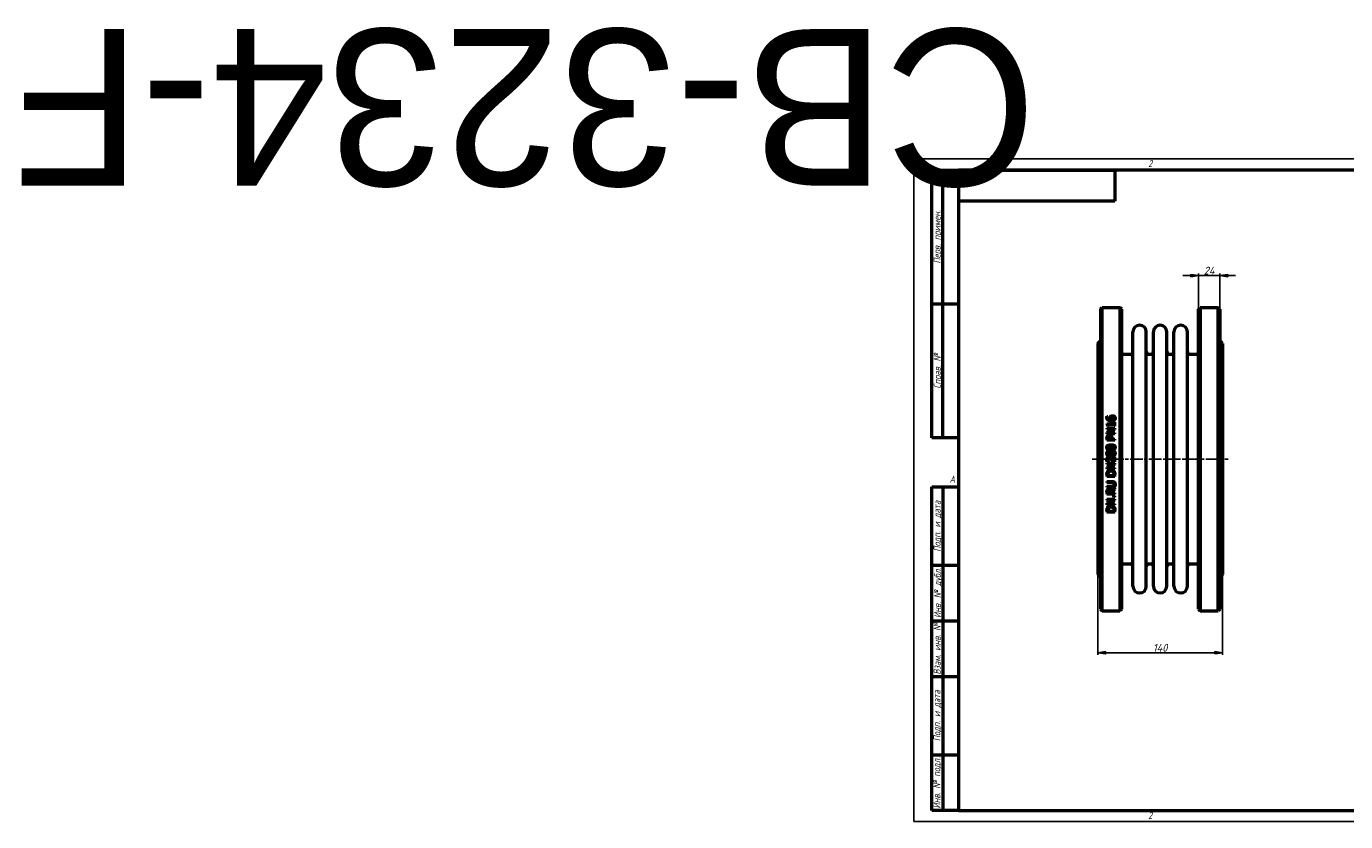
# Model space of a CAD drawing. Header units: millimetres. Extents: x -994 to 6837, y -174 to 891.
# Tile 1 of 4: x -994 to 484, y 0 to 891. Entities that reach past the tile are written whole.
import ezdxf
from ezdxf.enums import TextEntityAlignment as Align

# ---------------------------------------------------------------- set-up
doc = ezdxf.new("R2018")
doc.units = ezdxf.units.MM
doc.header["$LTSCALE"] = 2.5
doc.linetypes.add('CHAIN', pattern=[0.7087, 0.4724, -0.0591, 0.1181, -0.0591])
for name, color, linetype, lineweight in [('Видимый контур (ГОСТ)', 7, 'Continuous', 50), ('Кромка (ГОСТ)', 7, 'Continuous', 50), ('Обозначение (ГОСТ)', 7, 'Continuous', 25), ('Осевая линия (ГОСТ)', 7, 'Continuous', 25), ('Размер (ГОСТ)', 7, 'Continuous', 25), ('Эскизная геометрия (ГОСТ)', 7, 'Continuous', 50)]:
    doc.layers.add(name, color=color, linetype=linetype, lineweight=lineweight)
doc.styles.add('Альтернативный текст (ГОСТ)', font='arial.ttf', dxfattribs={"width": 0.8})
doc.styles.add('Обычный текст (ГОСТ)', font='GOST Common Italic.ttf')
doc.dimstyles.new('Обычный (ГОСТ)', dxfattribs={"dimscale": 2.5, "dimtxt": 3.5, "dimasz": 3.5, "dimexe": 1, "dimexo": 0, "dimgap": 0.5, "dimtad": 1, "dimtxsty": 'Обычный текст (ГОСТ)', "dimblk": 'Filled-1', "dimcen": 0.09, "dimdle": 15, "dimclrd": 256, "dimclre": 256, "dimclrt": 256, "dimazin": 2, "dimtfac": 0.714286, "dimtdec": 3, "dimtmove": 0, "dimatfit": 3, "dimfxl": 1, "dimtolj": 1, "dimlwd": 25, "dimlwe": 25, "dimarcsym": 0})

# ---------------------------------------------------------------- blocks, each defined once
blk = doc.blocks.new('Рамки ГОСТ - Рамка')
at = {"layer": 'Кромка (ГОСТ)', "lineweight": 25}
for p, q in [((0, 0), (0, 297)), ((0, 297), (420, 297)), ((420, 297), (420, 0)), ((420, 0), (0, 0))]:
    blk.add_line(p, q, dxfattribs=at)
at = {"layer": 'Кромка (ГОСТ)'}
for p, q in [((210, 292), (210, 297)), ((415, 292), (20, 292)), ((20, 292), (20, 5)), ((415, 5), (415, 292)), ((20, 5), (415, 5)), ((210, 5), (210, 0))]:
    blk.add_line(p, q, dxfattribs=at)
at = {"layer": 'Кромка (ГОСТ)', "char_height": 3.17, "attachment_point": 1, "style": 'Альтернативный текст (ГОСТ)'}
for s, insert, width in [('\\fGOST Common|b0|i1;{\\H3.1700;2}', (105, 296.5), 5.2328), ('\\fGOST Common|b0|i1;{\\H3.1700;1}', (315.02, 296.44), 5.2327), ('\\fGOST Common|b0|i1;{\\H3.1700;A}', (16, 155), 5.1335), ('\\fGOST Common|b0|i1;{\\H3.1700;A}', (416, 148.5), 5.0704), ('\\fGOST Common|b0|i1;{\\H3.1700;2}', (104.99, 4.3), 5.2328), ('\\fGOST Common|b0|i1;{\\H3.1700;1}', (315, 4.14), 6.6287), ('\\fGOST Common|b0|i1;{\\H3.1700;Формат А3}', (370, 4.39), 25.2103)]:
    blk.add_mtext(s, dxfattribs=dict(at, insert=insert, width=width))
blk = doc.blocks.new('ГОСТ - Доп. графы 1')
at = {"layer": 'Эскизная геометрия (ГОСТ)'}
for p, q in [((-12, 0), (-12, 145)), ((-12, 145), (0, 145)), ((-7, 145), (-7, 0)), ((-12, 110), (-7, 110)), ((-7, 110), (0, 110)), ((-12, 85), (-7, 85)), ((-7, 85), (0, 85)), ((-12, 60), (-7, 60)), ((-7, 60), (0, 60)), ((-12, 25), (-7, 25)), ((-7, 25), (0, 25)), ((0, 0), (-12, 0))]:
    blk.add_line(p, q, dxfattribs=at)
at = {"layer": 'Обозначение (ГОСТ)', "char_height": 3.17, "attachment_point": 5, "rotation": 90, "style": 'Альтернативный текст (ГОСТ)'}
for s, insert, width in [('\\fGOST Common|b0|i1;{\\H3.1700;Подп. и дата}', (-9.37, 127.41), 34.7679), ('\\fGOST Common|b0|i1;{\\H3.1700;Инв. № дубл.}', (-8.95, 97.55), 24.8438), ('\\fGOST Common|b0|i1;{\\H3.1700;Взам. инв. №}', (-9.58, 72.53), 24.8669), ('\\fGOST Common|b0|i1;{\\H3.1700;Подп. и дата}', (-9.5, 42.47), 35.1486), ('\\fGOST Common|b0|i1;{\\H3.1700;Инв. № подл.}', (-9.5, 12.41), 24.9618)]:
    blk.add_mtext(s, dxfattribs=dict(at, insert=insert, width=width))
at = {"layer": 'Обозначение (ГОСТ)', "lineweight": 30, "flags": 17}
for tag, p in [('Подп._и_дата_2', (-3.53, 127.51)), ('Инв._номер_дубликата', (-3.41, 97.47)), ('Взамен_инв._номера', (-3.46, 72.53)), ('Подп._и_дата_1', (-3.42, 42.35)), ('ИНВЕНТАРНЫЙ_НОМЕР', (-3.33, 12.68))]:
    blk.add_attdef(tag, text='', height=3.17, rotation=90, dxfattribs=at).set_placement(p, align=Align.MIDDLE_CENTER)
blk = doc.blocks.new('ГОСТ - Доп. графы 2')
at = {"layer": 'Эскизная геометрия (ГОСТ)'}
for p, q in [((-12, 0), (-12, 120)), ((-12, 120), (0, 120)), ((-7, 0), (-7, 120)), ((-12, 60), (0, 60)), ((0, 0), (-12, 0))]:
    blk.add_line(p, q, dxfattribs=at)
at = {"layer": 'Обозначение (ГОСТ)', "char_height": 3.17, "attachment_point": 5, "rotation": 90, "style": 'Альтернативный текст (ГОСТ)'}
for s, insert, width in [('\\fGOST Common|b0|i1;{\\H3.1700;Перв. примен.}', (-9.19, 90.05), 60.0143), ('\\fGOST Common|b0|i1;{\\H3.1700;Справ. №}', (-9.1, 30), 59.9357)]:
    blk.add_mtext(s, dxfattribs=dict(at, insert=insert, width=width))
at = {"layer": 'Обозначение (ГОСТ)', "lineweight": 30, "flags": 17}
for tag, p in [('Первичная_применяемость', (-3.65, 90.03)), ('Справочный_номер', (-3.55, 30.02))]:
    blk.add_attdef(tag, text='', height=3.17, rotation=90, dxfattribs=at).set_placement(p, align=Align.MIDDLE_CENTER)
blk = doc.blocks.new('ГОСТ - Доп. графы 3')
at = {"layer": 'Эскизная геометрия (ГОСТ)'}
for p, q in [((0, 0), (70, 0)), ((70, 0), (70, -14)), ((70, -14), (0, -14))]:
    blk.add_line(p, q, dxfattribs=at)
at = {"layer": 'Обозначение (ГОСТ)', "lineweight": 30}
blk.add_attdef('ОБОЗНАЧЕНИЕ', text='', height=5, rotation=180, dxfattribs=at).set_placement((34.94, -6.97), align=Align.MIDDLE_CENTER)
blk = doc.blocks.new('Filled-1')
at = {"color": 0}
for p, q in [((0, 0), (-1, 0.14)), ((-1, 0.14), (-1, -0.14)), ((-1, 0), (0, 0)), ((-1, -0.14), (0, 0))]:
    blk.add_line(p, q, dxfattribs=at)
at = {"color": 0, "flags": 128}
blk.add_lwpolyline([(-1, -0.14), (0, 0), (-1, 0.14), (-1, -0.14)], dxfattribs=at)
at = {"color": 0}
blk.add_solid([(-1, -0.14), (0, 0), (-1, 0.14), (-1, -0.14)], dxfattribs=at)
blk = doc.blocks.new('*D9')
at = {"layer": 'Defpoints', "color": 0, "linetype": 'Continuous', "transparency": 16777216}
for p in [(205.9, 276.7), (345.9, 276.7), (345.9, 189.2)]:
    blk.add_point(p, dxfattribs=at)
at = {"layer": 'Размер (ГОСТ)', "linetype": 'Continuous', "lineweight": 25, "transparency": 16777216}
for p, q in [((205.9, 276.7), (205.9, 186.7)), ((345.9, 276.7), (345.9, 186.7)), ((214.6, 189.2), (337.1, 189.2))]:
    blk.add_line(p, q, dxfattribs=at)
at = {"layer": 'Размер (ГОСТ)', "linetype": 'Continuous', "lineweight": 25, "transparency": 16777216, "xscale": 8.75, "yscale": 8.75, "zscale": 8.75, "rotation": 180}
blk.add_blockref('Filled-1', (205.9, 189.2), dxfattribs=at)
at = {"layer": 'Размер (ГОСТ)', "linetype": 'Continuous', "lineweight": 25, "transparency": 16777216, "xscale": 8.75, "yscale": 8.75, "zscale": 8.75}
blk.add_blockref('Filled-1', (345.9, 189.2), dxfattribs=at)
at = {"layer": 'Размер (ГОСТ)', "linetype": 'Continuous', "lineweight": 25, "transparency": 16777216, "insert": (267.8, 199.2), "char_height": 8.75, "attachment_point": 1, "style": 'Обычный текст (ГОСТ)'}
blk.add_mtext('\\A1;140', dxfattribs=at)
blk = doc.blocks.new('*D13')
at = {"layer": 'Defpoints', "color": 0, "linetype": 'Continuous', "transparency": 16777216}
for p in [(342.9, 611.7), (318.9, 574.2), (342.9, 574.2)]:
    blk.add_point(p, dxfattribs=at)
at = {"layer": 'Размер (ГОСТ)', "linetype": 'Continuous', "lineweight": 25, "transparency": 16777216}
for p, q in [((310.1, 611.7), (301.4, 611.7)), ((318.9, 574.2), (318.9, 614.2)), ((318.9, 611.7), (327.6, 611.7)), ((327.6, 611.7), (334.1, 611.7)), ((342.9, 611.7), (334.1, 611.7)), ((342.9, 574.2), (342.9, 614.2)), ((351.6, 611.7), (360.4, 611.7))]:
    blk.add_line(p, q, dxfattribs=at)
at = {"layer": 'Размер (ГОСТ)', "linetype": 'Continuous', "lineweight": 25, "transparency": 16777216, "xscale": 8.75, "yscale": 8.75, "zscale": 8.75}
blk.add_blockref('Filled-1', (318.9, 611.7), dxfattribs=at)
at = {"layer": 'Размер (ГОСТ)', "linetype": 'Continuous', "lineweight": 25, "transparency": 16777216, "xscale": 8.75, "yscale": 8.75, "zscale": 8.75, "rotation": 180}
blk.add_blockref('Filled-1', (342.9, 611.7), dxfattribs=at)
at = {"layer": 'Размер (ГОСТ)', "linetype": 'Continuous', "lineweight": 25, "transparency": 16777216, "insert": (324.8, 621.7), "char_height": 8.75, "attachment_point": 1, "style": 'Обычный текст (ГОСТ)'}
blk.add_mtext('\\A1;24', dxfattribs=at)

msp = doc.modelspace()

# ---------------------------------------------------------------- linework, layer by layer
at = {"layer": 'Видимый контур (ГОСТ)'}
for p, q in [((208.872, 574.192), (210.872, 576.192)), ((208.872, 574.192), (208.872, 238.192)), ((210.872, 236.192), (210.872, 576.192)), ((210.872, 576.192), (230.872, 576.192)), ((230.872, 576.192), (230.872, 236.192)), ((232.872, 574.192), (230.872, 576.192)), ((232.872, 238.192), (232.872, 574.192)), ((318.872, 574.192), (320.872, 576.192)), ((318.872, 238.192), (318.872, 574.192)), ((320.872, 576.192), (340.872, 576.192)), ((320.872, 576.192), (320.872, 236.192)), ((340.872, 236.192), (340.872, 576.192)), ((342.872, 574.192), (340.872, 576.192)), ((342.872, 574.192), (342.872, 238.192)), ((245.372, 263.692), (245.372, 548.692)), ((260.372, 263.692), (260.372, 548.692)), ((268.372, 263.692), (268.372, 548.692)), ((283.372, 263.692), (283.372, 548.692)), ((291.372, 263.692), (291.372, 548.692)), ((306.372, 263.692), (306.372, 548.692)), ((205.872, 535.692), (208.872, 538.692)), ((205.872, 535.692), (205.872, 276.692)), ((345.872, 535.692), (342.872, 538.692)), ((345.872, 535.692), (345.872, 276.692)), ((232.872, 523.692), (242.372, 523.692)), ((263.372, 523.692), (265.372, 523.692)), ((286.372, 523.692), (288.372, 523.692)), ((309.372, 523.692), (318.872, 523.692)), ((216.216, 453.978), (217.376, 453.978)), ((216.23, 445.817), (216.23, 444.883)), ((216.23, 445.817), (224.341, 445.817)), ((217.376, 453.927), (217.376, 453.978)), ((218.309, 443.023), (218.309, 444.657)), ((224.341, 444.657), (218.309, 444.657)), ((224.341, 447.414), (224.341, 445.817)), ((224.341, 447.414), (225.26, 447.414)), ((224.341, 444.657), (224.341, 443.023)), ((225.26, 443.023), (225.26, 447.414)), ((216.26, 440.748), (225.26, 440.748)), ((216.26, 440.748), (216.26, 439.632)), ((223.385, 439.632), (216.26, 439.632)), ((223.385, 439.632), (216.26, 436.007)), ((216.26, 436.007), (216.26, 434.308)), ((225.26, 434.308), (216.26, 434.308)), ((216.26, 429.742), (216.26, 427.481)), ((217.295, 428.677), (217.295, 429.669)), ((217.295, 428.677), (220.884, 428.677)), ((218.309, 443.023), (217.485, 443.023)), ((217.5, 435.424), (225.26, 439.406)), ((217.5, 435.424), (225.26, 435.424)), ((220.884, 429.494), (220.884, 428.677)), ((221.905, 428.677), (221.905, 429.691)), ((221.905, 428.677), (225.26, 428.677)), ((225.26, 443.023), (224.341, 443.023)), ((225.26, 439.406), (225.26, 440.748)), ((225.26, 434.308), (225.26, 435.424)), ((225.26, 427.481), (225.26, 428.677)), ((225.26, 427.481), (216.26, 427.481)), ((216.26, 401.532), (225.26, 401.532)), ((216.26, 401.532), (216.26, 400.416)), ((223.385, 400.416), (216.26, 400.416)), ((223.385, 400.416), (216.26, 396.791)), ((217.893, 403.289), (216.61, 403.289)), ((217.5, 396.207), (225.26, 400.19)), ((217.893, 403.289), (217.893, 403.355)), ((225.26, 403.1), (223.983, 403.1)), ((224.217, 408.65), (224.217, 404.23)), ((224.217, 408.65), (225.26, 408.65)), ((225.26, 403.1), (225.26, 408.65)), ((225.26, 400.19), (225.26, 401.532)), ((216.26, 396.791), (216.26, 395.092)), ((225.26, 395.092), (216.26, 395.092)), ((216.26, 388.746), (216.26, 386.697)), ((225.26, 386.697), (216.26, 386.697)), ((217.295, 387.893), (217.295, 388.805)), ((217.295, 387.893), (224.224, 387.893)), ((217.5, 396.207), (225.26, 396.207)), ((224.224, 388.805), (224.224, 387.893)), ((225.26, 395.092), (225.26, 396.207)), ((225.26, 386.697), (225.26, 388.768)), ((216.26, 381.117), (216.26, 379.921)), ((216.26, 381.117), (221.876, 381.117)), ((221.905, 379.921), (216.26, 379.921)), ((216.26, 375.801), (221.876, 375.801)), ((216.26, 375.801), (216.26, 374.604)), ((221.876, 374.604), (216.26, 374.604)), ((225.26, 373.999), (221.343, 370.797)), ((221.679, 369.601), (225.26, 372.446)), ((221.679, 368.23), (221.679, 369.601)), ((225.26, 372.446), (225.26, 373.999)), ((216.26, 369.353), (216.26, 367.034)), ((225.26, 367.034), (216.26, 367.034)), ((216.26, 361.462), (216.26, 360.346)), ((216.26, 361.462), (225.26, 361.462)), ((223.385, 360.346), (216.26, 356.721)), ((223.385, 360.346), (216.26, 360.346)), ((216.26, 356.721), (216.26, 355.022)), ((225.26, 355.022), (216.26, 355.022)), ((217.295, 368.23), (217.295, 369.419)), ((217.295, 368.23), (220.679, 368.23)), ((217.5, 356.138), (225.26, 360.12)), ((217.5, 356.138), (225.26, 356.138)), ((220.679, 369.28), (220.679, 368.23)), ((221.679, 368.23), (225.26, 368.23)), ((223.538, 364.963), (223.538, 363.519)), ((223.538, 364.963), (225.26, 364.963)), ((225.26, 363.519), (223.538, 363.519)), ((225.26, 367.034), (225.26, 368.23)), ((225.26, 363.519), (225.26, 364.963)), ((225.26, 360.12), (225.26, 361.462)), ((225.26, 355.022), (225.26, 356.138)), ((216.26, 348.677), (216.26, 346.627)), ((225.26, 346.627), (216.26, 346.627)), ((217.295, 347.823), (217.295, 348.735)), ((217.295, 347.823), (224.224, 347.823)), ((224.224, 348.735), (224.224, 347.823)), ((225.26, 346.627), (225.26, 348.698)), ((232.872, 288.692), (242.372, 288.692)), ((263.372, 288.692), (265.372, 288.692)), ((286.372, 288.692), (288.372, 288.692)), ((309.372, 288.692), (318.872, 288.692)), ((205.872, 276.692), (208.872, 273.692)), ((345.872, 276.692), (342.872, 273.692)), ((208.872, 238.192), (210.872, 236.192)), ((232.872, 238.192), (230.872, 236.192)), ((318.872, 238.192), (320.872, 236.192)), ((342.872, 238.192), (340.872, 236.192)), ((210.872, 236.192), (230.872, 236.192)), ((320.872, 236.192), (340.872, 236.192))]:
    msp.add_line(p, q, dxfattribs=at)
for centre, radius, start, end in [((252.872, 548.692), 7.5, 0, 180), ((275.872, 548.692), 7.5, 0, 180), ((298.872, 548.692), 7.5, 0, 180), ((242.372, 526.692), 3, 270, 0), ((263.372, 526.692), 3, 180, 270), ((265.372, 526.692), 3, 270, 0), ((286.372, 526.692), 3, 180, 270), ((288.372, 526.692), 3, 270, 0), ((309.372, 526.692), 3, 180, 270), ((242.372, 285.692), 3, 0, 90), ((263.372, 285.692), 3, 90, 180), ((265.372, 285.692), 3, 0, 90), ((286.372, 285.692), 3, 90, 180), ((288.372, 285.692), 3, 0, 90), ((309.372, 285.692), 3, 90, 180), ((252.872, 263.692), 7.5, 180, 0), ((275.872, 263.692), 7.5, 180, 0), ((298.872, 263.692), 7.5, 180, 0)]:
    msp.add_arc(centre, radius, start, end, dxfattribs=at)
for points, knots in [([(216.092, 452.957), (216.092, 453.069), (216.095, 453.182), (216.124, 453.658), (216.177, 453.862), (216.216, 453.978)], [0, 0, 0, 0, 0.035071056, 0.035071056, 0.148817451, 0.148817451, 0.148817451, 0.148817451]), ([(217.543, 449.908), (217.21, 450.146), (216.931, 450.434), (216.551, 451.001), (216.393, 451.294), (216.145, 452.087), (216.092, 452.522), (216.092, 452.957)], [0, 0, 0, 0, 0.124341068, 0.124341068, 0.210021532, 0.210021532, 0.305324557, 0.305324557, 0.305324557, 0.305324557]), ([(217.485, 443.023), (217.485, 443.284), (217.469, 443.564), (217.36, 444.139), (217.269, 444.32), (217.132, 444.523), (217.049, 444.604), (216.857, 444.73), (216.753, 444.775), (216.512, 444.849), (216.37, 444.872), (216.23, 444.883)], [0, 0, 0, 0, 0.080170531, 0.080170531, 0.179515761, 0.179515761, 0.271234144, 0.271234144, 0.357447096, 0.357447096, 0.465131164, 0.465131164, 0.465131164, 0.465131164]), ([(217.376, 453.927), (217.321, 453.823), (217.278, 453.692), (217.174, 453.329), (217.135, 453.084), (217.135, 452.797)], [0, 0, 0, 0, 0.036530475, 0.036530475, 0.118599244, 0.118599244, 0.118599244, 0.118599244]), ([(217.135, 452.797), (217.135, 452.454), (217.188, 452.114), (217.433, 451.517), (217.6, 451.272), (218.005, 450.871), (218.28, 450.659), (219.153, 450.301), (219.654, 450.207), (220.14, 450.164)], [0, 0, 0, 0, 0.106862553, 0.106862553, 0.199942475, 0.199942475, 0.281022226, 0.281022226, 0.367309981, 0.367309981, 0.367309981, 0.367309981]), ([(221.307, 448.924), (220.856, 448.924), (220.402, 448.95), (219.207, 449.12), (218.706, 449.299), (218.105, 449.554), (217.814, 449.714), (217.543, 449.908)], [0, 0, 0, 0, 0.135073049, 0.135073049, 0.362298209, 0.362298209, 0.602477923, 0.602477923, 0.602477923, 0.602477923]), ([(219.512, 452.038), (219.512, 452.21), (219.521, 452.384), (219.552, 452.641), (219.566, 452.726), (219.619, 452.983), (219.667, 453.131), (219.825, 453.463), (219.93, 453.627), (220.045, 453.781)], [0, 0, 0, 0, 0.053584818, 0.053584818, 0.080467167, 0.080467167, 0.135178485, 0.135178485, 0.194031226, 0.194031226, 0.194031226, 0.194031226]), ([(220.14, 450.164), (220.016, 450.341), (219.907, 450.527), (219.68, 450.998), (219.623, 451.206), (219.54, 451.527), (219.512, 451.782), (219.512, 452.038)], [0, 0, 0, 0, 0.06639501, 0.06639501, 0.161584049, 0.161584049, 0.487241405, 0.487241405, 0.487241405, 0.487241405]), ([(220.045, 453.781), (220.168, 453.945), (220.31, 454.092), (220.685, 454.381), (220.892, 454.48), (221.269, 454.625), (221.488, 454.68), (221.919, 454.745), (222.131, 454.758), (222.342, 454.758)], [0, 0, 0, 0, 0.063171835, 0.063171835, 0.144110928, 0.144110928, 0.245098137, 0.245098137, 0.339585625, 0.339585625, 0.339585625, 0.339585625]), ([(220.825, 452.921), (220.738, 452.81), (220.671, 452.69), (220.523, 452.28), (220.512, 451.942), (220.512, 451.768)], [0, 0, 0, 0, 0.04312958, 0.04312958, 0.135309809, 0.135309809, 0.135309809, 0.135309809]), ([(220.512, 451.768), (220.512, 451.608), (220.525, 451.448), (220.58, 451.145), (220.62, 450.989), (220.771, 450.585), (220.88, 450.369), (221.008, 450.164)], [0, 0, 0, 0, 0.049989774, 0.049989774, 0.095711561, 0.095711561, 0.15332454, 0.15332454, 0.15332454, 0.15332454]), ([(222.393, 453.533), (222.164, 453.533), (221.926, 453.514), (221.52, 453.417), (221.369, 453.355), (221.077, 453.182), (220.941, 453.062), (220.825, 452.921)], [0, 0, 0, 0, 0.068788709, 0.068788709, 0.125463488, 0.125463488, 0.193591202, 0.193591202, 0.193591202, 0.193591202]), ([(221.008, 450.164), (221.092, 450.159), (221.177, 450.154), (221.295, 450.147), (221.399, 450.142), (221.577, 450.142)], [0, 0, 0, 0, 0.0254195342, 0.0254195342, 0.0355665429, 0.0355665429, 0.0355665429, 0.0355665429]), ([(224.632, 449.916), (224.457, 449.748), (224.256, 449.607), (223.707, 449.306), (223.384, 449.203), (222.92, 449.066), (222.594, 449.008), (221.953, 448.938), (221.627, 448.924), (221.307, 448.924)], [0, 0, 0, 0, 0.074200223, 0.074200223, 0.189487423, 0.189487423, 0.421028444, 0.421028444, 0.650360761, 0.650360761, 0.650360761, 0.650360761]), ([(221.577, 450.142), (221.901, 450.142), (222.244, 450.158), (223.13, 450.293), (223.451, 450.45), (223.764, 450.63), (223.865, 450.701), (223.954, 450.784)], [0, 0, 0, 0, 0.097306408, 0.097306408, 0.268852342, 0.268852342, 0.356890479, 0.356890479, 0.356890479, 0.356890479]), ([(222.342, 454.758), (222.587, 454.758), (222.83, 454.737), (223.574, 454.59), (223.94, 454.4), (224.326, 454.156), (224.471, 454.042), (224.603, 453.912)], [0, 0, 0, 0, 0.073325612, 0.073325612, 0.228099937, 0.228099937, 0.33461073, 0.33461073, 0.33461073, 0.33461073]), ([(224.465, 451.907), (224.465, 452.133), (224.427, 452.355), (224.258, 452.743), (224.144, 452.9), (223.889, 453.141), (223.726, 453.266), (223.303, 453.428), (223.126, 453.47), (222.766, 453.522), (222.578, 453.533), (222.393, 453.533)], [0, 0, 0, 0, 0.07044765, 0.07044765, 0.131221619, 0.131221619, 0.177785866, 0.177785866, 0.2081592, 0.2081592, 0.239365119, 0.239365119, 0.239365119, 0.239365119]), ([(223.954, 450.784), (224.072, 450.889), (224.18, 451.009), (224.293, 451.192), (224.365, 451.315), (224.449, 451.637), (224.465, 451.771), (224.465, 451.907)], [0, 0, 0, 0, 0.0482762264, 0.0482762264, 0.066243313, 0.066243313, 0.0786585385, 0.0786585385, 0.0786585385, 0.0786585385]), ([(224.603, 453.912), (224.782, 453.74), (224.937, 453.549), (225.185, 453.139), (225.271, 452.941), (225.413, 452.467), (225.449, 452.185), (225.449, 451.899)], [0, 0, 0, 0, 0.076116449, 0.076116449, 0.147870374, 0.147870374, 0.245805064, 0.245805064, 0.245805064, 0.245805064]), ([(225.449, 451.899), (225.449, 451.701), (225.433, 451.502), (225.358, 451.11), (225.301, 450.919), (225.155, 450.587), (225.074, 450.444), (224.878, 450.167), (224.762, 450.036), (224.632, 449.916)], [0, 0, 0, 0, 0.06194182, 0.06194182, 0.124070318, 0.124070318, 0.175232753, 0.175232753, 0.229571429, 0.229571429, 0.229571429, 0.229571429]), ([(216.26, 429.742), (216.26, 429.995), (216.269, 430.254), (216.322, 430.78), (216.364, 431.015), (216.505, 431.535), (216.635, 431.83), (216.821, 432.098)], [0, 0, 0, 0, 0.076637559, 0.076637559, 0.160071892, 0.160071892, 0.287102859, 0.287102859, 0.287102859, 0.287102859]), ([(216.821, 432.098), (216.939, 432.271), (217.076, 432.428), (217.407, 432.72), (217.609, 432.853), (218.002, 433.031), (218.195, 433.087), (218.583, 433.156), (218.779, 433.17), (218.973, 433.17)], [0, 0, 0, 0, 0.063303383, 0.063303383, 0.13313501, 0.13313501, 0.193470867, 0.193470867, 0.25189155, 0.25189155, 0.25189155, 0.25189155]), ([(217.638, 431.274), (217.536, 431.121), (217.463, 430.953), (217.366, 430.613), (217.295, 430.291), (217.295, 429.669)], [0, 0, 0, 0, 0.055609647, 0.055609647, 0.107068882, 0.107068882, 0.107068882, 0.107068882]), ([(219.009, 431.923), (218.767, 431.923), (218.523, 431.891), (218.154, 431.749), (218.024, 431.674), (217.802, 431.489), (217.713, 431.387), (217.638, 431.274)], [0, 0, 0, 0, 0.072621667, 0.072621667, 0.118617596, 0.118617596, 0.159671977, 0.159671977, 0.159671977, 0.159671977]), ([(218.973, 433.17), (219.247, 433.17), (219.516, 433.136), (220.022, 432.996), (220.262, 432.897), (220.659, 432.661), (220.824, 432.532), (220.971, 432.382)], [0, 0, 0, 0, 0.082218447, 0.082218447, 0.157502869, 0.157502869, 0.220573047, 0.220573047, 0.220573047, 0.220573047]), ([(220.344, 431.412), (220.243, 431.513), (220.132, 431.604), (219.864, 431.767), (219.714, 431.827), (219.372, 431.907), (219.189, 431.923), (219.009, 431.923)], [0, 0, 0, 0, 0.043035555, 0.043035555, 0.094468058, 0.094468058, 0.148403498, 0.148403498, 0.148403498, 0.148403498]), ([(220.884, 429.494), (220.884, 429.72), (220.875, 429.955), (220.818, 430.5), (220.766, 430.687), (220.698, 430.896), (220.647, 431.01), (220.515, 431.226), (220.436, 431.325), (220.344, 431.412)], [0, 0, 0, 0, 0.068316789, 0.068316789, 0.165879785, 0.165879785, 0.296065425, 0.296065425, 0.427624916, 0.427624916, 0.427624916, 0.427624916]), ([(220.971, 432.382), (221.194, 432.156), (221.377, 431.902), (221.693, 431.281), (221.769, 430.98), (221.88, 430.425), (221.905, 430.051), (221.905, 429.691)], [0, 0, 0, 0, 0.095842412, 0.095842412, 0.210939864, 0.210939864, 0.411490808, 0.411490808, 0.411490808, 0.411490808]), ([(216.077, 419.335), (216.077, 419.694), (216.129, 420.052), (216.369, 420.658), (216.524, 420.9), (216.912, 421.298), (217.169, 421.495), (218.02, 421.892), (218.557, 422.021), (219.623, 422.179), (220.202, 422.208), (220.76, 422.208)], [0, 0, 0, 0, 0.108017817, 0.108017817, 0.196105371, 0.196105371, 0.275087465, 0.275087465, 0.373438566, 0.373438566, 0.478875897, 0.478875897, 0.478875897, 0.478875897]), ([(220.767, 416.454), (219.776, 416.454), (218.763, 416.54), (217.514, 416.962), (217.162, 417.152), (216.663, 417.584), (216.487, 417.804), (216.254, 418.258), (216.183, 418.469), (216.096, 418.9), (216.077, 419.118), (216.077, 419.335)], [0, 0, 0, 0, 0.297222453, 0.297222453, 0.454350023, 0.454350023, 0.575357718, 0.575357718, 0.669767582, 0.669767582, 0.761369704, 0.761369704, 0.761369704, 0.761369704]), ([(216.077, 412.581), (216.077, 412.942), (216.129, 413.303), (216.372, 413.911), (216.529, 414.152), (216.916, 414.547), (217.169, 414.74), (218.008, 415.135), (218.544, 415.264), (219.613, 415.425), (220.198, 415.455), (220.76, 415.455)], [0, 0, 0, 0, 0.10850621, 0.10850621, 0.196485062, 0.196485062, 0.274538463, 0.274538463, 0.374077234, 0.374077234, 0.481911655, 0.481911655, 0.481911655, 0.481911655]), ([(218.01, 420.655), (217.806, 420.574), (217.612, 420.464), (217.301, 420.168), (217.228, 420.028), (217.149, 419.849), (217.122, 419.753), (217.085, 419.549), (217.077, 419.442), (217.077, 419.335)], [0, 0, 0, 0, 0.065868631, 0.065868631, 0.12888939, 0.12888939, 0.195170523, 0.195170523, 0.265919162, 0.265919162, 0.265919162, 0.265919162]), ([(217.077, 419.335), (217.077, 419.137), (217.104, 418.939), (217.222, 418.643), (217.296, 418.507), (217.507, 418.291), (217.594, 418.223), (217.794, 418.096), (217.908, 418.039), (218.025, 417.993)], [0, 0, 0, 0, 0.059343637, 0.059343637, 0.095721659, 0.095721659, 0.11665219, 0.11665219, 0.140491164, 0.140491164, 0.140491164, 0.140491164]), ([(218.01, 413.901), (217.807, 413.821), (217.614, 413.711), (217.303, 413.417), (217.229, 413.277), (217.151, 413.1), (217.123, 413.004), (217.085, 412.799), (217.077, 412.69), (217.077, 412.581)], [0, 0, 0, 0, 0.065424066, 0.065424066, 0.128543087, 0.128543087, 0.195537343, 0.195537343, 0.26857949, 0.26857949, 0.26857949, 0.26857949]), ([(220.76, 420.983), (220.24, 420.983), (219.676, 420.966), (218.926, 420.886), (218.444, 420.827), (218.01, 420.655)], [0, 0, 0, 0, 0.155877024, 0.155877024, 0.225562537, 0.225562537, 0.225562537, 0.225562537]), ([(220.76, 414.229), (220.239, 414.229), (219.673, 414.212), (218.926, 414.132), (218.445, 414.074), (218.01, 413.901)], [0, 0, 0, 0, 0.156239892, 0.156239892, 0.224750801, 0.224750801, 0.224750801, 0.224750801]), ([(218.025, 417.993), (218.336, 417.869), (218.694, 417.8), (219.292, 417.73), (219.868, 417.679), (220.767, 417.679)], [0, 0, 0, 0, 0.100552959, 0.100552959, 0.181336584, 0.181336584, 0.181336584, 0.181336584]), ([(220.76, 422.208), (221.51, 422.208), (222.334, 422.158), (223.375, 421.916), (223.685, 421.82), (224.239, 421.565), (224.561, 421.377), (225.024, 420.875), (225.168, 420.642), (225.399, 420.05), (225.449, 419.692), (225.449, 419.335)], [0, 0, 0, 0, 0.225123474, 0.225123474, 0.319686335, 0.319686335, 0.407568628, 0.407568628, 0.468243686, 0.468243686, 0.546229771, 0.546229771, 0.546229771, 0.546229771]), ([(223.502, 420.662), (223.211, 420.777), (222.877, 420.845), (222.194, 420.937), (221.611, 420.983), (220.76, 420.983)], [0, 0, 0, 0, 0.093924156, 0.093924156, 0.207348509, 0.207348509, 0.207348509, 0.207348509]), ([(220.76, 415.455), (221.684, 415.455), (222.621, 415.378), (223.938, 414.987), (224.303, 414.783), (224.802, 414.388), (224.997, 414.164), (225.249, 413.706), (225.325, 413.499), (225.427, 413.053), (225.449, 412.817), (225.449, 412.581)], [0, 0, 0, 0, 0.277356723, 0.277356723, 0.467643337, 0.467643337, 0.638853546, 0.638853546, 0.764849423, 0.764849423, 0.898795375, 0.898795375, 0.898795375, 0.898795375]), ([(223.502, 413.908), (223.176, 414.037), (222.794, 414.107), (222.088, 414.19), (221.558, 414.229), (220.76, 414.229)], [0, 0, 0, 0, 0.105107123, 0.105107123, 0.214194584, 0.214194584, 0.214194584, 0.214194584]), ([(225.449, 419.335), (225.449, 418.978), (225.399, 418.62), (225.165, 418.014), (225.013, 417.772), (224.609, 417.349), (224.349, 417.159), (223.559, 416.786), (223.058, 416.66), (221.988, 416.487), (221.363, 416.454), (220.767, 416.454)], [0, 0, 0, 0, 0.10745418, 0.10745418, 0.195234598, 0.195234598, 0.282751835, 0.282751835, 0.393973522, 0.393973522, 0.529856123, 0.529856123, 0.529856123, 0.529856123]), ([(220.767, 417.679), (221.267, 417.679), (221.846, 417.691), (222.549, 417.756), (223.006, 417.804), (223.48, 417.985)], [0, 0, 0, 0, 0.150062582, 0.150062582, 0.210637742, 0.210637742, 0.210637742, 0.210637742]), ([(223.48, 417.985), (223.689, 418.064), (223.886, 418.172), (224.215, 418.476), (224.292, 418.622), (224.371, 418.795), (224.402, 418.897), (224.442, 419.111), (224.45, 419.223), (224.45, 419.335)], [0, 0, 0, 0, 0.066955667, 0.066955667, 0.134419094, 0.134419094, 0.2194603, 0.2194603, 0.308966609, 0.308966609, 0.308966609, 0.308966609]), ([(224.45, 419.335), (224.45, 419.535), (224.421, 419.736), (224.299, 420.03), (224.223, 420.167), (224.009, 420.378), (223.924, 420.444), (223.728, 420.565), (223.616, 420.618), (223.502, 420.662)], [0, 0, 0, 0, 0.060342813, 0.060342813, 0.09574697, 0.09574697, 0.115444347, 0.115444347, 0.13788359, 0.13788359, 0.13788359, 0.13788359]), ([(224.45, 412.581), (224.45, 412.775), (224.423, 412.97), (224.305, 413.266), (224.231, 413.401), (224.022, 413.614), (223.935, 413.683), (223.734, 413.809), (223.619, 413.863), (223.502, 413.908)], [0, 0, 0, 0, 0.058244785, 0.058244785, 0.095533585, 0.095533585, 0.117804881, 0.117804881, 0.142890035, 0.142890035, 0.142890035, 0.142890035]), ([(216.07, 405.594), (216.07, 405.996), (216.121, 406.405), (216.366, 407.071), (216.52, 407.332), (216.892, 407.733), (217.112, 407.915), (217.574, 408.128), (217.751, 408.184), (218.134, 408.261), (218.338, 408.278), (218.542, 408.278)], [0, 0, 0, 0, 0.12062135, 0.12062135, 0.212913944, 0.212913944, 0.284640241, 0.284640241, 0.32595974, 0.32595974, 0.371263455, 0.371263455, 0.371263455, 0.371263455]), ([(216.61, 403.289), (216.475, 403.564), (216.359, 403.924), (216.197, 404.518), (216.07, 405.012), (216.07, 405.594)], [0, 0, 0, 0, 0.091804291, 0.091804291, 0.158786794, 0.158786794, 0.158786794, 0.158786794]), ([(220.767, 409.7), (219.766, 409.7), (218.741, 409.788), (217.513, 410.211), (217.163, 410.396), (216.655, 410.838), (216.477, 411.064), (216.248, 411.521), (216.18, 411.729), (216.095, 412.153), (216.077, 412.367), (216.077, 412.581)], [0, 0, 0, 0, 0.300217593, 0.300217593, 0.448345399, 0.448345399, 0.562145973, 0.562145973, 0.647560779, 0.647560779, 0.730718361, 0.730718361, 0.730718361, 0.730718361]), ([(217.077, 412.581), (217.077, 412.385), (217.104, 412.187), (217.221, 411.891), (217.294, 411.756), (217.506, 411.539), (217.594, 411.469), (217.794, 411.342), (217.908, 411.286), (218.025, 411.239)], [0, 0, 0, 0, 0.058935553, 0.058935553, 0.095294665, 0.095294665, 0.116563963, 0.116563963, 0.140447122, 0.140447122, 0.140447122, 0.140447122]), ([(217.478, 406.608), (217.357, 406.468), (217.269, 406.309), (217.163, 405.998), (217.113, 405.795), (217.113, 405.506)], [0, 0, 0, 0, 0.0553723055, 0.0553723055, 0.0986312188, 0.0986312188, 0.0986312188, 0.0986312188]), ([(217.113, 405.506), (217.113, 405.288), (217.141, 405.072), (217.216, 404.762), (217.276, 404.522), (217.397, 404.23)], [0, 0, 0, 0, 0.0655811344, 0.0655811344, 0.0957603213, 0.0957603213, 0.0957603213, 0.0957603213]), ([(217.397, 404.23), (217.465, 404.061), (217.547, 403.899), (217.723, 403.612), (217.805, 403.481), (217.893, 403.355)], [0, 0, 0, 0, 0.054664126, 0.054664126, 0.10094391, 0.10094391, 0.10094391, 0.10094391]), ([(218.608, 407.053), (218.382, 407.053), (218.153, 407.022), (217.878, 406.909), (217.783, 406.864), (217.609, 406.741), (217.539, 406.679), (217.478, 406.608)], [0, 0, 0, 0, 0.067689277, 0.067689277, 0.089231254, 0.089231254, 0.106238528, 0.106238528, 0.106238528, 0.106238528]), ([(218.025, 411.239), (218.371, 411.102), (218.776, 411.031), (219.345, 410.975), (219.875, 410.925), (220.767, 410.925)], [0, 0, 0, 0, 0.111757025, 0.111757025, 0.17209372, 0.17209372, 0.17209372, 0.17209372]), ([(218.542, 408.278), (218.872, 408.278), (219.202, 408.242), (219.682, 408.109), (219.993, 408.014), (220.344, 407.811)], [0, 0, 0, 0, 0.098748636, 0.098748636, 0.149451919, 0.149451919, 0.149451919, 0.149451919]), ([(221.817, 405.273), (220.618, 406.364), (220.05, 406.677), (219.544, 406.895), (219.361, 406.954), (218.986, 407.033), (218.798, 407.053), (218.608, 407.053)], [0, 0, 0, 0, 0.48636298, 0.48636298, 0.74878831, 0.74878831, 1.00676273, 1.00676273, 1.00676273, 1.00676273]), ([(220.344, 407.811), (220.618, 407.659), (220.877, 407.478), (221.382, 407.064), (221.636, 406.84), (221.883, 406.608)], [0, 0, 0, 0, 0.094126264, 0.094126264, 0.195782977, 0.195782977, 0.195782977, 0.195782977]), ([(225.449, 412.581), (225.449, 412.232), (225.402, 411.883), (225.176, 411.282), (225.026, 411.036), (224.605, 410.587), (224.341, 410.407), (223.627, 410.056), (223.145, 409.927), (222.06, 409.737), (221.396, 409.7), (220.767, 409.7)], [0, 0, 0, 0, 0.104731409, 0.104731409, 0.192669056, 0.192669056, 0.28944562, 0.28944562, 0.431638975, 0.431638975, 0.621094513, 0.621094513, 0.621094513, 0.621094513]), ([(220.767, 410.925), (221.268, 410.925), (221.847, 410.938), (222.55, 411.002), (223.006, 411.051), (223.48, 411.232)], [0, 0, 0, 0, 0.150229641, 0.150229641, 0.210294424, 0.210294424, 0.210294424, 0.210294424]), ([(223.983, 403.1), (223.657, 403.447), (223.326, 403.794), (222.711, 404.424), (222.359, 404.78), (221.817, 405.273)], [0, 0, 0, 0, 0.143016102, 0.143016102, 0.264211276, 0.264211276, 0.264211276, 0.264211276]), ([(221.883, 406.608), (222.322, 406.205), (222.751, 405.778), (223.27, 405.233), (223.508, 404.984), (223.91, 404.559), (224.069, 404.389), (224.217, 404.23)], [0, 0, 0, 0, 0.178723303, 0.178723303, 0.225772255, 0.225772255, 0.253602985, 0.253602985, 0.253602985, 0.253602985]), ([(223.48, 411.232), (223.688, 411.31), (223.885, 411.418), (224.214, 411.72), (224.291, 411.866), (224.37, 412.037), (224.4, 412.138), (224.441, 412.353), (224.45, 412.467), (224.45, 412.581)], [0, 0, 0, 0, 0.066607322, 0.066607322, 0.134105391, 0.134105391, 0.21984762, 0.21984762, 0.312199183, 0.312199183, 0.312199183, 0.312199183]), ([(216.26, 388.746), (216.26, 389.136), (216.273, 389.549), (216.358, 390.379), (216.424, 390.661), (216.603, 391.27), (216.758, 391.64), (216.974, 391.97)], [0, 0, 0, 0, 0.117416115, 0.117416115, 0.251370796, 0.251370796, 0.470378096, 0.470378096, 0.470378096, 0.470378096]), ([(216.974, 391.97), (217.178, 392.277), (217.419, 392.55), (217.993, 393.036), (218.367, 393.279), (219.128, 393.579), (219.444, 393.662), (220.096, 393.77), (220.432, 393.793), (220.767, 393.793)], [0, 0, 0, 0, 0.110694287, 0.110694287, 0.225832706, 0.225832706, 0.302167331, 0.302167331, 0.38056027, 0.38056027, 0.38056027, 0.38056027]), ([(217.835, 391.182), (217.689, 390.935), (217.573, 390.674), (217.396, 390.098), (217.295, 389.633), (217.295, 388.805)], [0, 0, 0, 0, 0.086432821, 0.086432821, 0.181610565, 0.181610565, 0.181610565, 0.181610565]), ([(220.752, 392.546), (220.252, 392.546), (219.741, 392.486), (218.978, 392.217), (218.705, 392.075), (218.209, 391.69), (218.001, 391.454), (217.835, 391.182)], [0, 0, 0, 0, 0.150003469, 0.150003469, 0.242595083, 0.242595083, 0.338217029, 0.338217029, 0.338217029, 0.338217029]), ([(223.626, 391.292), (223.476, 391.514), (223.297, 391.711), (222.722, 392.17), (222.344, 392.309), (221.661, 392.504), (221.197, 392.546), (220.752, 392.546)], [0, 0, 0, 0, 0.080680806, 0.080680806, 0.221181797, 0.221181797, 0.457668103, 0.457668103, 0.457668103, 0.457668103]), ([(220.767, 393.793), (221.31, 393.793), (221.847, 393.721), (222.883, 393.383), (223.272, 393.154), (223.934, 392.695), (224.271, 392.359), (224.538, 391.955)], [0, 0, 0, 0, 0.162993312, 0.162993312, 0.326927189, 0.326927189, 0.573651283, 0.573651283, 0.573651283, 0.573651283]), ([(224.224, 388.805), (224.224, 389.07), (224.213, 389.34), (224.163, 389.851), (224.123, 390.134), (223.956, 390.725), (223.816, 391.02), (223.626, 391.292)], [0, 0, 0, 0, 0.080114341, 0.080114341, 0.154600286, 0.154600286, 0.241981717, 0.241981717, 0.241981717, 0.241981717]), ([(224.538, 391.955), (224.74, 391.634), (224.905, 391.292), (225.111, 390.638), (225.26, 390.043), (225.26, 388.768)], [0, 0, 0, 0, 0.11423167, 0.11423167, 0.206418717, 0.206418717, 0.206418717, 0.206418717]), ([(216.26, 369.353), (216.26, 369.597), (216.266, 369.849), (216.296, 370.292), (216.32, 370.539), (216.424, 371.06), (216.552, 371.363), (216.734, 371.643)], [0, 0, 0, 0, 0.074918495, 0.074918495, 0.136277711, 0.136277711, 0.238472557, 0.238472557, 0.238472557, 0.238472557]), ([(216.734, 371.643), (216.838, 371.805), (216.96, 371.953), (217.284, 372.255), (217.465, 372.366), (217.764, 372.519), (217.948, 372.578), (218.324, 372.65), (218.514, 372.664), (218.703, 372.664)], [0, 0, 0, 0, 0.058479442, 0.058479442, 0.134190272, 0.134190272, 0.237178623, 0.237178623, 0.337413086, 0.337413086, 0.337413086, 0.337413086]), ([(217.602, 370.848), (217.513, 370.713), (217.448, 370.566), (217.359, 370.26), (217.295, 369.969), (217.295, 369.419)], [0, 0, 0, 0, 0.0492813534, 0.0492813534, 0.0976804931, 0.0976804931, 0.0976804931, 0.0976804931]), ([(218.798, 371.417), (218.601, 371.417), (218.405, 371.391), (218.063, 371.272), (217.955, 371.203), (217.774, 371.067), (217.68, 370.964), (217.602, 370.848)], [0, 0, 0, 0, 0.058923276, 0.058923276, 0.109146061, 0.109146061, 0.191611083, 0.191611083, 0.191611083, 0.191611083]), ([(218.703, 372.664), (219.014, 372.664), (219.325, 372.627), (219.993, 372.419), (220.259, 372.245), (220.674, 371.9), (220.855, 371.695), (221.145, 371.256), (221.256, 371.032), (221.343, 370.797)], [0, 0, 0, 0, 0.093420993, 0.093420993, 0.210196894, 0.210196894, 0.333900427, 0.333900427, 0.446655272, 0.446655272, 0.446655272, 0.446655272]), ([(220.213, 370.907), (220.124, 371), (220.026, 371.081), (219.79, 371.227), (219.619, 371.307), (219.19, 371.401), (218.992, 371.417), (218.798, 371.417)], [0, 0, 0, 0, 0.038990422, 0.038990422, 0.0836669, 0.0836669, 0.119216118, 0.119216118, 0.119216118, 0.119216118]), ([(220.679, 369.28), (220.679, 369.449), (220.672, 369.618), (220.637, 369.969), (220.606, 370.151), (220.539, 370.399), (220.495, 370.509), (220.375, 370.721), (220.301, 370.819), (220.213, 370.907)], [0, 0, 0, 0, 0.051697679, 0.051697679, 0.108197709, 0.108197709, 0.156925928, 0.156925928, 0.207333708, 0.207333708, 0.207333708, 0.207333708]), ([(221.876, 381.117), (222.344, 381.117), (222.839, 381.082), (223.559, 380.916), (223.789, 380.837), (224.238, 380.598), (224.44, 380.443), (224.618, 380.257)], [0, 0, 0, 0, 0.140604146, 0.140604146, 0.221557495, 0.221557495, 0.305067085, 0.305067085, 0.305067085, 0.305067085]), ([(221.876, 375.801), (222.209, 375.801), (222.586, 375.818), (222.988, 375.892), (223.132, 375.922), (223.44, 376.04), (223.569, 376.107), (223.692, 376.187)], [0, 0, 0, 0, 0.099924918, 0.099924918, 0.122300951, 0.122300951, 0.140260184, 0.140260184, 0.140260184, 0.140260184]), ([(224.618, 375.465), (224.455, 375.3), (224.273, 375.158), (223.812, 374.894), (223.559, 374.809), (223.092, 374.696), (222.855, 374.66), (222.375, 374.614), (222.123, 374.604), (221.876, 374.604)], [0, 0, 0, 0, 0.070228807, 0.070228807, 0.160030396, 0.160030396, 0.24561481, 0.24561481, 0.336016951, 0.336016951, 0.336016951, 0.336016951]), ([(223.692, 379.535), (223.552, 379.627), (223.403, 379.701), (223.104, 379.806), (222.941, 379.846), (222.448, 379.91), (222.169, 379.921), (221.905, 379.921)], [0, 0, 0, 0, 0.050335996, 0.050335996, 0.095364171, 0.095364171, 0.146381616, 0.146381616, 0.146381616, 0.146381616]), ([(224.428, 377.857), (224.428, 378.041), (224.413, 378.225), (224.332, 378.644), (224.262, 378.823), (224.145, 379.061), (224.076, 379.17), (223.904, 379.372), (223.804, 379.46), (223.692, 379.535)], [0, 0, 0, 0, 0.055791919, 0.055791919, 0.129836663, 0.129836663, 0.200295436, 0.200295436, 0.273453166, 0.273453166, 0.273453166, 0.273453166]), ([(223.692, 376.187), (223.853, 376.294), (223.988, 376.426), (224.191, 376.72), (224.28, 376.894), (224.405, 377.366), (224.428, 377.615), (224.428, 377.857)], [0, 0, 0, 0, 0.058311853, 0.058311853, 0.108134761, 0.108134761, 0.157374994, 0.157374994, 0.157374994, 0.157374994]), ([(224.618, 380.257), (224.827, 380.044), (224.998, 379.803), (225.258, 379.268), (225.33, 379.01), (225.429, 378.47), (225.449, 378.159), (225.449, 377.857)], [0, 0, 0, 0, 0.090259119, 0.090259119, 0.18034444, 0.18034444, 0.290457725, 0.290457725, 0.290457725, 0.290457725]), ([(225.449, 377.857), (225.449, 377.603), (225.433, 377.346), (225.351, 376.816), (225.287, 376.585), (225.143, 376.214), (225.063, 376.052), (224.865, 375.741), (224.75, 375.597), (224.618, 375.465)], [0, 0, 0, 0, 0.077381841, 0.077381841, 0.163053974, 0.163053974, 0.235000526, 0.235000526, 0.308420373, 0.308420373, 0.308420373, 0.308420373]), ([(216.26, 348.677), (216.26, 349.049), (216.272, 349.443), (216.354, 350.298), (216.423, 350.573), (216.578, 351.138), (216.739, 351.543), (216.974, 351.9)], [0, 0, 0, 0, 0.11880476, 0.11880476, 0.272743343, 0.272743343, 0.668773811, 0.668773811, 0.668773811, 0.668773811]), ([(216.974, 351.9), (217.156, 352.174), (217.37, 352.425), (217.964, 352.957), (218.301, 353.148), (218.902, 353.441), (219.289, 353.56), (220.044, 353.697), (220.406, 353.724), (220.767, 353.724)], [0, 0, 0, 0, 0.102547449, 0.102547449, 0.245103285, 0.245103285, 0.46283089, 0.46283089, 0.655248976, 0.655248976, 0.655248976, 0.655248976]), ([(217.835, 351.113), (217.71, 350.901), (217.608, 350.681), (217.404, 350.094), (217.295, 349.599), (217.295, 348.735)], [0, 0, 0, 0, 0.076793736, 0.076793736, 0.195940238, 0.195940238, 0.195940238, 0.195940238]), ([(220.752, 352.476), (220.417, 352.476), (220.079, 352.45), (219.347, 352.3), (218.963, 352.157), (218.453, 351.819), (218.297, 351.688), (218.035, 351.407), (217.928, 351.264), (217.835, 351.113)], [0, 0, 0, 0, 0.100497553, 0.100497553, 0.224604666, 0.224604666, 0.287799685, 0.287799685, 0.343588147, 0.343588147, 0.343588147, 0.343588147]), ([(223.626, 351.222), (223.491, 351.422), (223.331, 351.604), (222.906, 351.964), (222.659, 352.097), (222.18, 352.3), (221.892, 352.373), (221.323, 352.459), (221.035, 352.476), (220.752, 352.476)], [0, 0, 0, 0, 0.075363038, 0.075363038, 0.171178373, 0.171178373, 0.293089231, 0.293089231, 0.410609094, 0.410609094, 0.410609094, 0.410609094]), ([(220.767, 353.724), (221.135, 353.724), (221.5, 353.69), (222.539, 353.475), (223.015, 353.227), (223.583, 352.882), (223.826, 352.697), (224.231, 352.301), (224.395, 352.101), (224.538, 351.886)], [0, 0, 0, 0, 0.110269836, 0.110269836, 0.31888868, 0.31888868, 0.499091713, 0.499091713, 0.653817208, 0.653817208, 0.653817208, 0.653817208]), ([(224.224, 348.735), (224.224, 348.989), (224.214, 349.248), (224.159, 349.834), (224.113, 350.059), (224.002, 350.549), (223.851, 350.901), (223.626, 351.222)], [0, 0, 0, 0, 0.08109178, 0.08109178, 0.187206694, 0.187206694, 0.537746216, 0.537746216, 0.537746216, 0.537746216]), ([(224.538, 351.886), (224.711, 351.609), (224.857, 351.319), (225.092, 350.667), (225.26, 350.05), (225.26, 348.698)], [0, 0, 0, 0, 0.101839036, 0.101839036, 0.218408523, 0.218408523, 0.218408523, 0.218408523])]:
    msp.add_open_spline(points, degree=3, knots=knots, dxfattribs=at)
at = {"layer": 'Осевая линия (ГОСТ)', "linetype": 'CHAIN', "ltscale": 11.993792}
msp.add_line((199.622, 406.192), (352.122, 406.192), dxfattribs=at)

# ---------------------------------------------------------------- block references
ref = msp.add_blockref('ГОСТ - Доп. графы 3', (50, 730), dxfattribs=dict(xscale=2.5, yscale=2.5, zscale=2.5))
lines = msp.add_mtext('CB-3234-F', dxfattribs={"layer": 'Обозначение (ГОСТ)', "insert": (137.355, 712.581), "char_height": 175.3121, "attachment_point": 1, "rotation": 180})
ref.add_attrib('ОБОЗНАЧЕНИЕ', '', (137.355, 712.581)).embed_mtext(lines)
at = {"xscale": 2.5, "yscale": 2.5, "zscale": 2.5}
for name, p in [('Рамки ГОСТ - Рамка', (0, 0)), ('ГОСТ - Доп. графы 2', (50, 430)), ('ГОСТ - Доп. графы 1', (50, 12.5))]:
    msp.add_blockref(name, p, dxfattribs=at)

# ---------------------------------------------------------------- dimensions: what is measured, and where the dimension line sits
at = {"layer": 'Размер (ГОСТ)', "linetype": 'Continuous', "lineweight": 25}
for base, p1, p2, override, picture, middle in [((342.872, 611.692), (318.872, 574.192), (342.872, 574.192), {"dimgap": 0.5, "dimdec": 2, "dimtol": 0, "dimlim": 0, "dimtp": 0, "dimtm": 0, "dimtdec": 3, "dimtofl": 0}, '*D13', (330.872, 611.692)), ((345.872, 189.192), (205.872, 276.692), (345.872, 276.692), {"dimgap": 0.5, "dimdec": 2, "dimtol": 0, "dimlim": 0, "dimtp": 0, "dimtm": 0, "dimtdec": 3, "dimtofl": 0, "dimatfit": 1}, '*D9', (275.872, 189.192))]:
    dim = msp.add_linear_dim(base=base, p1=p1, p2=p2, angle=180, dimstyle='Обычный (ГОСТ)', override=override, dxfattribs=at)
    dim.commit()
    dim.dimension.update_dxf_attribs({"geometry": picture, "text_midpoint": middle, "dimtype": 160})

doc.saveas('drawing.dxf')
